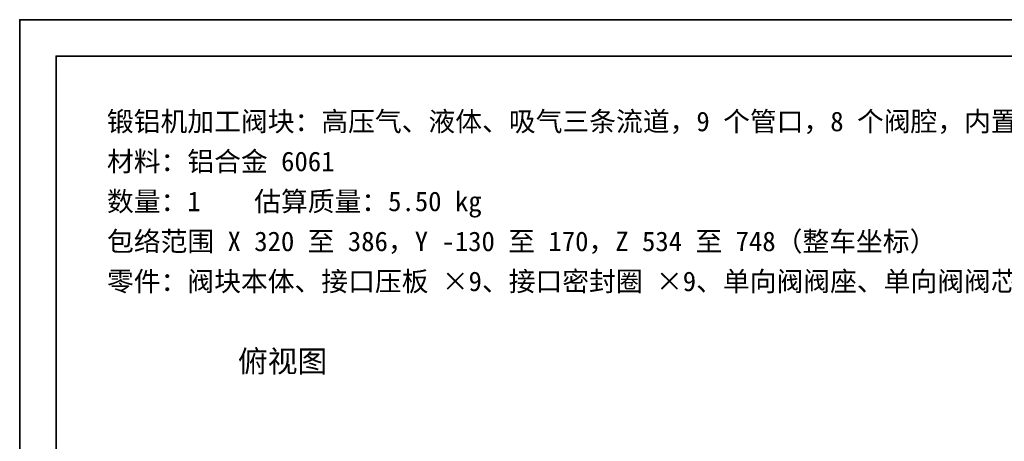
# Model space of a CAD drawing. Header units: millimetres. Extents: x 0 to 420, y 0 to 297.
# Tile 16 of 21: x 0 to 135, y 239 to 297. Entities that reach past the tile are written whole.
import ezdxf
from ezdxf.enums import TextEntityAlignment as Align

# ---------------------------------------------------------------- set-up
doc = ezdxf.new("R2010")
doc.units = ezdxf.units.MM
doc.layers.add('FRAME', color=7, linetype='Continuous', lineweight=35, true_color=0x3c3c3c)
doc.layers.add('TEXT', color=7, linetype='Continuous', lineweight=18, true_color=0x141414)
doc.styles.add('ZH', font='simsun.ttc')

msp = doc.modelspace()

# ---------------------------------------------------------------- linework, layer by layer
at = {"layer": 'FRAME'}
for points in [[(0, 0), (420, 0), (420, 297), (0, 297)], [(5, 5), (415, 5), (415, 292), (5, 292)]]:
    msp.add_lwpolyline(points, close=True, dxfattribs=at)

# ---------------------------------------------------------------- texts
at = {"layer": 'TEXT', "style": 'ZH'}
for s, height, p in [('锻铝机加工阀块：高压气、液体、吸气三条流道，9 个管口，8 个阀腔，内置单向阀，300 × 60 × 200', 2.7, (12, 283)), ('材料：铝合金 6061', 2.7, (12, 277.5)), ('数量：1    估算质量：5.50 kg', 2.7, (12, 272)), ('包络范围 X 320 至 386，Y -130 至 170，Z 534 至 748（整车坐标）', 2.7, (12, 266.5)), ('零件：阀块本体、接口压板 ×9、接口密封圈 ×9、单向阀阀座、单向阀阀芯、单向阀堵头', 2.7, (12, 261)), ('俯视图', 3, (30, 250))]:
    msp.add_text(s, height=height, dxfattribs=at).set_placement(p, align=Align.MIDDLE_LEFT)

doc.saveas('drawing.dxf')
